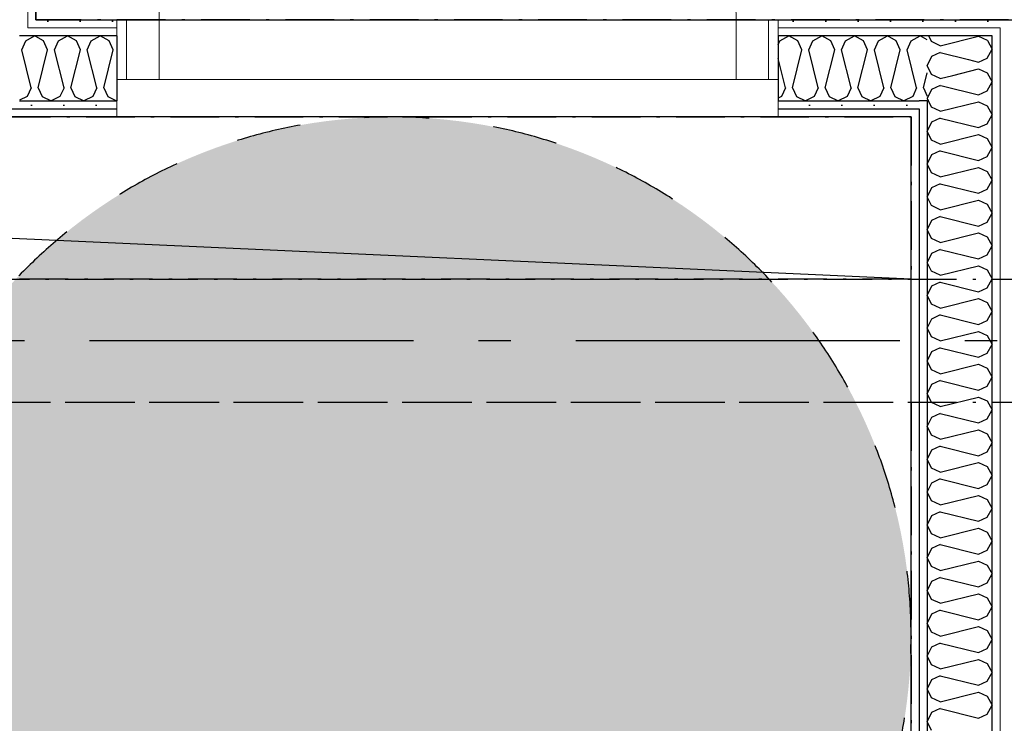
# Model space of a CAD drawing. Header units: millimetres. Extents: x -117798 to 93698, y -182207 to 252400.
# Tile 237 of 256: x -70818 to -69299, y -9007 to -7922. Entities that reach past the tile are written whole.
import ezdxf
from ezdxf.enums import TextEntityAlignment as Align

# ---------------------------------------------------------------- set-up
doc = ezdxf.new("R2010")
doc.units = ezdxf.units.MM
doc.header["$LTSCALE"] = 0.5
doc.header["$MEASUREMENT"] = 0
for name, pattern in [('Akselinje', [1500, 1000, -200, 100, -200]), ('Over snittplan', [260, 150, -50, 10, -50]), ('PLINE', [0]), ('Stipling', [400, 200, -200])]:
    doc.linetypes.add(name, pattern=pattern)
for name, color, linetype in [('223- Bjelker', 7, 'Continuous'), ('242- Ikke-bærende innervegger (Skravur)(Nye konstruksjoner)', 7, 'Continuous'), ('242- Ikke-bærende innervegger(Nye konstruksjoner)', 7, 'Continuous'), ('244- Vinduer_ dører_ foldevegger(Nye konstruksjoner)', 7, 'Continuous'), ('256- Faste himlinger og overflatebehandling(Nye konstruksjoner)', 7, 'Continuous'), ('279- Annet fast inventar(Nye konstruksjoner)', 7, 'Continuous'), ('82-- Modullinjer', 7, 'Continuous'), ('852- Teknisk_symbolsk informasjon_ bygning(Nye konstruksjoner)', 7, 'Continuous'), ('862- M___Nettoareal(Nye konstruksjoner)', 7, 'Continuous'), ('862- M___Nettoareal(Polylinje)(Nye konstruksjoner)', 7, 'Continuous'), ('862- M___Nettoareal(Tekst)(Nye konstruksjoner)', 7, 'Continuous')]:
    doc.layers.add(name, color=color, linetype=linetype)
doc.layers.add('234- Vinduer_ dører_ porter(Nye konstruksjoner)', color=7, linetype='Continuous', lineweight=0)
doc.layers.add('236- Innvendig kledning og overflate(Nye konstruksjoner)', color=7, linetype='Continuous', lineweight=0)
doc.styles.add('GENERATED_STYLE_1', font='arial.ttf')
doc.styles.add('GENERATED_STYLE_4', font='arial.ttf')
pattern_1 = [(90, (0, 0), (-86.60254, 0), [0, -50]), (90, (-43.3, 25), (-86.60254, 0), [0, -50])]
pattern_2 = [(180, (0, 0), (0, 86.60254), [0, -50]), (180, (-25, -43.3), (0, 86.60254), [0, -50])]

# ---------------------------------------------------------------- blocks, each defined once
blk = doc.blocks.new('Gang_A-202_9', base_point=(-68493.5, -2798))
at = {"layer": '862- M___Nettoareal(Polylinje)(Nye konstruksjoner)', "linetype": 'PLINE', "flags": 128}
blk.add_lwpolyline([(-70793.2, -1741.9), (-70793.2, -7921.9), (-69293.2, -7921.9), (-67898.2, -7921.9), (-67898.2, -5001.9), (-67101.9, -5001.9), (-66471.5, -3686.9), (-66473.2, -3686.9), (-66473.2, -3486.9), (-66473.2, -1316.9), (-66473.2, -1116.9), (-66273.2, -1116.9), (-63915.7, -1116.9), (-63915.7, 500.6), (-65435.7, 500.6), (-67250.7, 500.6), (-67250.7, 533.1), (-67250.7, 2068.1), (-67250.7, 2320.6), (-67323.2, 2320.6), (-67323.2, 2383.1), (-67323.2, 2483.1), (-67623.2, 2483.1), (-67623.2, 2383.1), (-67623.2, 2320.6), (-69143.2, 2320.6), (-69143.2, -1741.9)], close=True, dxfattribs=at)
at = {"layer": '862- M___Nettoareal(Tekst)(Nye konstruksjoner)', "style": 'GENERATED_STYLE_1'}
for tag, height, p in [('DUMMY_862', 150, (-68689.9, -2687.3)), ('ROOM_NAME', 150, (-68689.9, -3224.8)), ('DUMMY_861', 100, (-68847, -2824.6)), ('ceilingHeightCode', 100, (-68297, -3213.4)), ('ROOM_NUMBER', 100, (-68847, -3213.4)), ('DUMMY_863', 100, (-68454.2, -3190.5))]:
    blk.add_attdef(tag, text='', height=height, rotation=90, dxfattribs=at).set_placement(p, align=Align.TOP_LEFT)
blk = doc.blocks.new('Rektor_A-205_21', base_point=(-72026, -9444.1))
at = {"layer": '862- M___Nettoareal(Polylinje)(Nye konstruksjoner)', "linetype": 'PLINE', "flags": 128}
blk.add_lwpolyline([(-75005.7, -8071.9), (-75005.7, -8316.9), (-74818.2, -8316.9), (-74818.2, -8516.9), (-75005.7, -8516.9), (-75005.7, -11916.9), (-74818.2, -11916.9), (-74818.2, -11954.4), (-69443.2, -11954.4), (-69443.2, -8071.9)], close=True, dxfattribs=at)
at = {"layer": '862- M___Nettoareal(Tekst)(Nye konstruksjoner)', "style": 'GENERATED_STYLE_1'}
for tag, height, p in [('DUMMY_862', 150, (-72143.9, -9141.2)), ('ROOM_NAME', 150, (-72143.9, -9781.4)), ('DUMMY_861', 100, (-72301, -9381.1)), ('ROOM_NUMBER', 100, (-72301, -9769.9)), ('DUMMY_863', 100, (-71908.2, -9747.1))]:
    blk.add_attdef(tag, text='', height=height, rotation=90, dxfattribs=at).set_placement(p, align=Align.TOP_LEFT)
blk = doc.blocks.new('*X473')
at = {"layer": '242- Ikke-bærende innervegger (Skravur)(Nye konstruksjoner)', "linetype": 'PLINE'}
for p, q in [((-70815.1, -7968.2), (-70808.9, -7954.6)), ((-70808.9, -7954.6), (-70795.1, -7946.9)), ((-70793.2, -7948), (-70795.1, -7946.9)), ((-70800.4, -8026.8), (-70815.1, -7968.2)), ((-70800.4, -8026.8), (-70806.6, -8040.4)), ((-70806.6, -8040.4), (-70818.2, -8045.9))]:
    blk.add_line(p, q, dxfattribs=at)
blk = doc.blocks.new('*X478')
at = {"layer": '242- Ikke-bærende innervegger (Skravur)(Nye konstruksjoner)', "linetype": 'PLINE'}
for p, q in [((-69411.6, -7955.8), (-69415.8, -7946.9)), ((-69398.1, -7962), (-69411.6, -7955.8)), ((-69398.1, -7962), (-69339.4, -7947.3)), ((-69339.4, -7947.3), (-69325.9, -7953.5)), ((-69325.9, -7953.5), (-69325.5, -7954.2)), ((-69398.1, -7972.6), (-69411.6, -7978.8)), ((-69398.1, -7972.6), (-69354.7, -7983.5)), ((-69411.6, -7978.8), (-69418.2, -7992.6)), ((-69411.6, -8006.4), (-69418.2, -7992.6)), ((-69398.1, -8012.6), (-69411.6, -8006.4)), ((-69398.1, -8012.6), (-69379, -8007.8)), ((-69411.6, -8029.4), (-69418.2, -8043.2)), ((-69398.1, -8023.2), (-69411.6, -8029.4)), ((-69398.1, -8023.2), (-69395.2, -8023.9)), ((-69417, -8045.7), (-69418.2, -8043.2))]:
    blk.add_line(p, q, dxfattribs=at)
blk = doc.blocks.new('*X479')
at = {"layer": '242- Ikke-bærende innervegger (Skravur)(Nye konstruksjoner)', "linetype": 'PLINE'}
for p, q in [((-69411.6, -8057), (-69416.4, -8046.9)), ((-69398.1, -8063.2), (-69339.4, -8048.5)), ((-69339.4, -8048.5), (-69325.9, -8054.7)), ((-69398.1, -8063.2), (-69411.6, -8057)), ((-69325.9, -8054.7), (-69318.2, -8068.5)), ((-69398.1, -8073.8), (-69411.6, -8079.9)), ((-69398.1, -8073.8), (-69339.4, -8088.4)), ((-69325.9, -8082.3), (-69318.2, -8068.5)), ((-69411.6, -8079.9), (-69418.2, -8093.8)), ((-69411.6, -8107.6), (-69418.2, -8093.8)), ((-69339.4, -8088.4), (-69325.9, -8082.3)), ((-69398.1, -8113.7), (-69411.6, -8107.6)), ((-69398.1, -8113.7), (-69339.4, -8099.1)), ((-69339.4, -8099.1), (-69325.9, -8105.2)), ((-69325.9, -8105.2), (-69318.2, -8119.1)), ((-69398.1, -8124.4), (-69411.6, -8130.5)), ((-69398.1, -8124.4), (-69339.4, -8139)), ((-69325.9, -8132.9), (-69318.2, -8119.1)), ((-69411.6, -8130.5), (-69418.2, -8144.3)), ((-69339.4, -8139), (-69325.9, -8132.9)), ((-69411.6, -8158.2), (-69418.2, -8144.3)), ((-69398.1, -8164.3), (-69339.4, -8149.7)), ((-69339.4, -8149.7), (-69325.9, -8155.8)), ((-69398.1, -8164.3), (-69411.6, -8158.2)), ((-69325.9, -8155.8), (-69318.2, -8169.6)), ((-69325.9, -8183.5), (-69318.2, -8169.6)), ((-69411.6, -8181.1), (-69418.2, -8194.9)), ((-69398.1, -8175), (-69411.6, -8181.1)), ((-69398.1, -8175), (-69339.4, -8189.6)), ((-69339.4, -8189.6), (-69325.9, -8183.5)), ((-69411.6, -8208.7), (-69418.2, -8194.9)), ((-69398.1, -8214.9), (-69339.4, -8200.2)), ((-69339.4, -8200.2), (-69325.9, -8206.4)), ((-69398.1, -8214.9), (-69411.6, -8208.7)), ((-69325.9, -8206.4), (-69318.2, -8220.2)), ((-69398.1, -8225.5), (-69411.6, -8231.7)), ((-69398.1, -8225.5), (-69339.4, -8240.2)), ((-69325.9, -8234), (-69318.2, -8220.2)), ((-69411.6, -8231.7), (-69418.2, -8245.5)), ((-69411.6, -8259.3), (-69418.2, -8245.5)), ((-69339.4, -8240.2), (-69325.9, -8234)), ((-69398.1, -8265.5), (-69411.6, -8259.3)), ((-69398.1, -8265.5), (-69339.4, -8250.8)), ((-69339.4, -8250.8), (-69325.9, -8257)), ((-69325.9, -8257), (-69318.2, -8270.8)), ((-69398.1, -8276.1), (-69411.6, -8282.3)), ((-69398.1, -8276.1), (-69339.4, -8290.8)), ((-69325.9, -8284.6), (-69318.2, -8270.8)), ((-69411.6, -8282.3), (-69418.2, -8296.1)), ((-69339.4, -8290.8), (-69325.9, -8284.6)), ((-69411.6, -8309.9), (-69418.2, -8296.1)), ((-69398.1, -8316.1), (-69339.4, -8301.4)), ((-69339.4, -8301.4), (-69325.9, -8307.6)), ((-69398.1, -8316.1), (-69411.6, -8309.9)), ((-69325.9, -8307.6), (-69318.2, -8321.4)), ((-69325.9, -8335.2), (-69318.2, -8321.4)), ((-69411.6, -8332.9), (-69418.2, -8346.7)), ((-69398.1, -8326.7), (-69411.6, -8332.9)), ((-69398.1, -8326.7), (-69339.4, -8341.4)), ((-69339.4, -8341.4), (-69325.9, -8335.2)), ((-69411.6, -8360.5), (-69418.2, -8346.7)), ((-69398.1, -8366.7), (-69339.4, -8352)), ((-69339.4, -8352), (-69325.9, -8358.2)), ((-69398.1, -8366.7), (-69411.6, -8360.5)), ((-69325.9, -8358.2), (-69318.2, -8372)), ((-69411.6, -8383.5), (-69418.2, -8397.3)), ((-69398.1, -8377.3), (-69411.6, -8383.5)), ((-69398.1, -8377.3), (-69339.4, -8392)), ((-69325.9, -8385.8), (-69318.2, -8372)), ((-69411.6, -8411.1), (-69418.2, -8397.3)), ((-69339.4, -8392), (-69325.9, -8385.8)), ((-69398.1, -8417.3), (-69411.6, -8411.1)), ((-69398.1, -8417.3), (-69339.4, -8402.6)), ((-69339.4, -8402.6), (-69325.9, -8408.8)), ((-69325.9, -8408.8), (-69318.2, -8422.6)), ((-69398.1, -8427.9), (-69411.6, -8434)), ((-69398.1, -8427.9), (-69339.4, -8442.5)), ((-69325.9, -8436.4), (-69318.2, -8422.6)), ((-69411.6, -8434), (-69418.2, -8447.9)), ((-69339.4, -8442.5), (-69325.9, -8436.4)), ((-69411.6, -8461.7), (-69418.2, -8447.9)), ((-69398.1, -8467.8), (-69339.4, -8453.2)), ((-69339.4, -8453.2), (-69325.9, -8459.3)), ((-69325.9, -8459.3), (-69318.2, -8473.2)), ((-69398.1, -8467.8), (-69411.6, -8461.7)), ((-69325.9, -8487), (-69318.2, -8473.2)), ((-69411.6, -8484.6), (-69418.2, -8498.4)), ((-69398.1, -8478.5), (-69411.6, -8484.6)), ((-69398.1, -8478.5), (-69339.4, -8493.1)), ((-69339.4, -8493.1), (-69325.9, -8487)), ((-69411.6, -8512.3), (-69418.2, -8498.4)), ((-69398.1, -8518.4), (-69339.4, -8503.8)), ((-69339.4, -8503.8), (-69325.9, -8509.9)), ((-69398.1, -8518.4), (-69411.6, -8512.3)), ((-69325.9, -8509.9), (-69318.2, -8523.7)), ((-69411.6, -8535.2), (-69418.2, -8549)), ((-69398.1, -8529.1), (-69411.6, -8535.2)), ((-69398.1, -8529.1), (-69339.4, -8543.7)), ((-69325.9, -8537.6), (-69318.2, -8523.7)), ((-69411.6, -8562.8), (-69418.2, -8549)), ((-69339.4, -8543.7), (-69325.9, -8537.6)), ((-69398.1, -8569), (-69411.6, -8562.8)), ((-69398.1, -8569), (-69339.4, -8554.3)), ((-69339.4, -8554.3), (-69325.9, -8560.5)), ((-69325.9, -8560.5), (-69318.2, -8574.3)), ((-69398.1, -8579.6), (-69411.6, -8585.8)), ((-69398.1, -8579.6), (-69339.4, -8594.3)), ((-69325.9, -8588.1), (-69318.2, -8574.3)), ((-69411.6, -8585.8), (-69418.2, -8599.6)), ((-69339.4, -8594.3), (-69325.9, -8588.1)), ((-69411.6, -8613.4), (-69418.2, -8599.6)), ((-69398.1, -8619.6), (-69339.4, -8604.9)), ((-69339.4, -8604.9), (-69325.9, -8611.1)), ((-69325.9, -8611.1), (-69318.2, -8624.9)), ((-69398.1, -8619.6), (-69411.6, -8613.4)), ((-69325.9, -8638.7), (-69318.2, -8624.9)), ((-69411.6, -8636.4), (-69418.2, -8650.2)), ((-69398.1, -8630.2), (-69411.6, -8636.4)), ((-69398.1, -8630.2), (-69339.4, -8644.9)), ((-69339.4, -8644.9), (-69325.9, -8638.7)), ((-69411.6, -8664), (-69418.2, -8650.2)), ((-69398.1, -8670.2), (-69339.4, -8655.5)), ((-69339.4, -8655.5), (-69325.9, -8661.7)), ((-69398.1, -8670.2), (-69411.6, -8664)), ((-69325.9, -8661.7), (-69318.2, -8675.5)), ((-69411.6, -8687), (-69418.2, -8700.8)), ((-69398.1, -8680.8), (-69411.6, -8687)), ((-69398.1, -8680.8), (-69339.4, -8695.5)), ((-69325.9, -8689.3), (-69318.2, -8675.5)), ((-69411.6, -8714.6), (-69418.2, -8700.8)), ((-69339.4, -8695.5), (-69325.9, -8689.3)), ((-69398.1, -8720.8), (-69411.6, -8714.6)), ((-69398.1, -8720.8), (-69339.4, -8706.1)), ((-69339.4, -8706.1), (-69325.9, -8712.3)), ((-69325.9, -8712.3), (-69318.2, -8726.1)), ((-69398.1, -8731.4), (-69411.6, -8737.6)), ((-69398.1, -8731.4), (-69339.4, -8746.1)), ((-69325.9, -8739.9), (-69318.2, -8726.1)), ((-69411.6, -8737.6), (-69418.2, -8751.4)), ((-69339.4, -8746.1), (-69325.9, -8739.9)), ((-69411.6, -8765.2), (-69418.2, -8751.4)), ((-69398.1, -8771.4), (-69339.4, -8756.7)), ((-69339.4, -8756.7), (-69325.9, -8762.9)), ((-69325.9, -8762.9), (-69318.2, -8776.7)), ((-69398.1, -8771.4), (-69411.6, -8765.2)), ((-69325.9, -8790.5), (-69318.2, -8776.7)), ((-69411.6, -8788.1), (-69418.2, -8802)), ((-69398.1, -8782), (-69411.6, -8788.1)), ((-69398.1, -8782), (-69339.4, -8796.6)), ((-69339.4, -8796.6), (-69325.9, -8790.5)), ((-69411.6, -8815.8), (-69418.2, -8802)), ((-69398.1, -8821.9), (-69339.4, -8807.3)), ((-69339.4, -8807.3), (-69325.9, -8813.4)), ((-69398.1, -8821.9), (-69411.6, -8815.8)), ((-69325.9, -8813.4), (-69318.2, -8827.3)), ((-69411.6, -8838.7), (-69418.2, -8852.5)), ((-69398.1, -8832.6), (-69411.6, -8838.7)), ((-69398.1, -8832.6), (-69339.4, -8847.2)), ((-69325.9, -8841.1), (-69318.2, -8827.3)), ((-69411.6, -8866.4), (-69418.2, -8852.5)), ((-69339.4, -8847.2), (-69325.9, -8841.1)), ((-69398.1, -8872.5), (-69411.6, -8866.4)), ((-69398.1, -8872.5), (-69339.4, -8857.9)), ((-69339.4, -8857.9), (-69325.9, -8864)), ((-69325.9, -8864), (-69318.2, -8877.8)), ((-69398.1, -8883.2), (-69411.6, -8889.3)), ((-69398.1, -8883.2), (-69339.4, -8897.8)), ((-69325.9, -8891.7), (-69318.2, -8877.8)), ((-69411.6, -8889.3), (-69418.2, -8903.1)), ((-69339.4, -8897.8), (-69325.9, -8891.7)), ((-69411.6, -8916.9), (-69418.2, -8903.1)), ((-69398.1, -8923.1), (-69339.4, -8908.4)), ((-69339.4, -8908.4), (-69325.9, -8914.6)), ((-69325.9, -8914.6), (-69318.2, -8928.4)), ((-69398.1, -8923.1), (-69411.6, -8916.9)), ((-69325.9, -8942.2), (-69318.2, -8928.4)), ((-69411.6, -8939.9), (-69418.2, -8953.7)), ((-69398.1, -8933.7), (-69411.6, -8939.9)), ((-69398.1, -8933.7), (-69339.4, -8948.4)), ((-69339.4, -8948.4), (-69325.9, -8942.2)), ((-69411.6, -8967.5), (-69418.2, -8953.7)), ((-69398.1, -8973.7), (-69339.4, -8959)), ((-69339.4, -8959), (-69325.9, -8965.2)), ((-69398.1, -8973.7), (-69411.6, -8967.5)), ((-69325.9, -8965.2), (-69318.2, -8979)), ((-69411.6, -8990.5), (-69418.2, -9004.3)), ((-69398.1, -8984.3), (-69411.6, -8990.5)), ((-69398.1, -8984.3), (-69339.4, -8999)), ((-69325.9, -8992.8), (-69318.2, -8979)), ((-69411.6, -9018.1), (-69418.2, -9004.3)), ((-69339.4, -8999), (-69325.9, -8992.8))]:
    blk.add_line(p, q, dxfattribs=at)
blk = doc.blocks.new('*X480')
at = {"layer": '242- Ikke-bærende innervegger (Skravur)(Nye konstruksjoner)', "linetype": 'PLINE'}
for p, q in [((-69325.5, -7954.2), (-69318.2, -7967.3)), ((-69325.9, -7981.1), (-69318.2, -7967.3)), ((-69354.7, -7983.5), (-69339.4, -7987.3)), ((-69339.4, -7987.3), (-69325.9, -7981.1)), ((-69379, -8007.8), (-69339.4, -7997.9)), ((-69339.4, -7997.9), (-69325.9, -8004.1)), ((-69325.9, -8004.1), (-69318.2, -8017.9)), ((-69325.9, -8031.7), (-69318.2, -8017.9)), ((-69395.2, -8023.9), (-69339.4, -8037.9)), ((-69339.4, -8037.9), (-69325.9, -8031.7)), ((-69416.4, -8046.9), (-69417, -8045.7))]:
    blk.add_line(p, q, dxfattribs=at)
blk = doc.blocks.new('*X553')
at = {"layer": '242- Ikke-bærende innervegger (Skravur)(Nye konstruksjoner)', "linetype": 'PLINE'}
for p, q in [((-70781.3, -7954.6), (-70793.2, -7948)), ((-70775.1, -7968.2), (-70781.3, -7954.6)), ((-70764.5, -7968.2), (-70758.3, -7954.6)), ((-70758.3, -7954.6), (-70744.5, -7946.9)), ((-70730.7, -7954.6), (-70744.5, -7946.9)), ((-70724.5, -7968.2), (-70730.7, -7954.6)), ((-70713.9, -7968.2), (-70707.7, -7954.6)), ((-70707.7, -7954.6), (-70693.9, -7946.9)), ((-70680.1, -7954.6), (-70693.9, -7946.9)), ((-70673.9, -7968.2), (-70680.1, -7954.6)), ((-70789.8, -8026.8), (-70775.1, -7968.2)), ((-70749.8, -8026.8), (-70764.5, -7968.2)), ((-70739.2, -8026.8), (-70724.5, -7968.2)), ((-70699.2, -8026.8), (-70713.9, -7968.2)), ((-70688.6, -8026.8), (-70673.9, -7968.2)), ((-70789.8, -8026.8), (-70783.6, -8040.4)), ((-70749.8, -8026.8), (-70756, -8040.4)), ((-70739.2, -8026.8), (-70733, -8040.4)), ((-70699.2, -8026.8), (-70705.4, -8040.4)), ((-70688.6, -8026.8), (-70682.4, -8040.4)), ((-70783.6, -8040.4), (-70769.8, -8046.9)), ((-70756, -8040.4), (-70769.8, -8046.9)), ((-70733, -8040.4), (-70719.2, -8046.9)), ((-70705.4, -8040.4), (-70719.2, -8046.9)), ((-70682.4, -8040.4), (-70668.6, -8046.9)), ((-70668.2, -8046.7), (-70668.6, -8046.9))]:
    blk.add_line(p, q, dxfattribs=at)
blk = doc.blocks.new('*X554')
at = {"layer": '242- Ikke-bærende innervegger (Skravur)(Nye konstruksjoner)', "linetype": 'PLINE'}
for p, q in [((-69648.2, -7960.7), (-69645.4, -7954.6)), ((-69645.4, -7954.6), (-69631.6, -7946.9)), ((-69617.8, -7954.6), (-69631.6, -7946.9)), ((-69611.6, -7968.2), (-69617.8, -7954.6)), ((-69601, -7968.2), (-69594.8, -7954.6)), ((-69594.8, -7954.6), (-69581, -7946.9)), ((-69567.2, -7954.6), (-69581, -7946.9)), ((-69561, -7968.2), (-69567.2, -7954.6)), ((-69550.4, -7968.2), (-69544.2, -7954.6)), ((-69544.2, -7954.6), (-69530.4, -7946.9)), ((-69516.6, -7954.6), (-69530.4, -7946.9)), ((-69510.5, -7968.2), (-69516.6, -7954.6)), ((-69499.8, -7968.2), (-69493.7, -7954.6)), ((-69493.7, -7954.6), (-69479.8, -7946.9)), ((-69466, -7954.6), (-69479.8, -7946.9)), ((-69459.9, -7968.2), (-69466, -7954.6)), ((-69449.2, -7968.2), (-69443.1, -7954.6)), ((-69443.1, -7954.6), (-69429.3, -7946.9)), ((-69418.2, -7953.1), (-69429.3, -7946.9)), ((-69626.3, -8026.8), (-69611.6, -7968.2)), ((-69586.3, -8026.8), (-69601, -7968.2)), ((-69575.7, -8026.8), (-69561, -7968.2)), ((-69535.7, -8026.8), (-69550.4, -7968.2)), ((-69525.1, -8026.8), (-69510.5, -7968.2)), ((-69485.2, -8026.8), (-69499.8, -7968.2)), ((-69474.5, -8026.8), (-69459.9, -7968.2)), ((-69434.6, -8026.8), (-69449.2, -7968.2)), ((-69636.9, -8026.8), (-69648.2, -7981.9)), ((-69423.9, -8026.8), (-69418.2, -8003.7)), ((-69636.9, -8026.8), (-69643.1, -8040.4)), ((-69626.3, -8026.8), (-69620.1, -8040.4)), ((-69586.3, -8026.8), (-69592.5, -8040.4)), ((-69575.7, -8026.8), (-69569.5, -8040.4)), ((-69535.7, -8026.8), (-69541.9, -8040.4)), ((-69525.1, -8026.8), (-69519, -8040.4)), ((-69485.2, -8026.8), (-69491.3, -8040.4)), ((-69474.5, -8026.8), (-69468.4, -8040.4)), ((-69434.6, -8026.8), (-69440.7, -8040.4)), ((-69423.9, -8026.8), (-69418.2, -8039.6)), ((-69643.1, -8040.4), (-69648.2, -8042.8)), ((-69620.1, -8040.4), (-69606.3, -8046.9)), ((-69592.5, -8040.4), (-69606.3, -8046.9)), ((-69569.5, -8040.4), (-69555.7, -8046.9)), ((-69541.9, -8040.4), (-69555.7, -8046.9)), ((-69519, -8040.4), (-69505.1, -8046.9)), ((-69491.3, -8040.4), (-69505.1, -8046.9)), ((-69468.4, -8040.4), (-69454.6, -8046.9)), ((-69440.7, -8040.4), (-69454.6, -8046.9))]:
    blk.add_line(p, q, dxfattribs=at)
blk = doc.blocks.new('Dørstempel[50]', base_point=(-70158.2, -7921.9))
at = {"layer": '852- Teknisk_symbolsk informasjon_ bygning(Nye konstruksjoner)', "char_height": 75, "attachment_point": 1, "rotation": 180, "style": 'GENERATED_STYLE_1'}
for s, insert in [('\\A1;{\\pql;\\pt0,50;\\fArial|b0|i0|c0|p0;\\W1.000000;x2\xa0090\\fArial|b0|i0|c0|p0;\\W1.000000;\\A1{\\H.66x;\\S^  ;}\\fArial|b0|i0|c0|p0;\\W1.000000;\\fArial|b0|i0|c0|p0;\\W1.000000;\\A1{\\H.66x;\\S^  ;}}', (-70229.6, -7615.5)), ('\\A1;{\\pql;\\pt0,50;\\fArial|b0|i0|c0|p0;\\W1.000000;990\\fArial|b0|i0|c0|p0;\\W1.000000;\\A1{\\H.66x;\\S^  ;}\\fArial|b0|i0|c0|p0;\\W1.000000;\\fArial|b0|i0|c0|p0;\\W1.000000;\\A1{\\H.66x;\\S^  ;}}', (-70058, -7615.5))]:
    blk.add_mtext(s, dxfattribs=dict(at, insert=insert))
at = {"layer": '852- Teknisk_symbolsk informasjon_ bygning(Nye konstruksjoner)', "style": 'GENERATED_STYLE_1'}
for tag, p in [('DUMMY_233', (-70000.8, -7279.1)), ('DUMMY_231', (-70000.8, -7396.9)), ('DUMMY_229', (-70000.8, -7514.8)), ('strUnitPrefix', (-70000.8, -7649.8))]:
    blk.add_attdef(tag, text='', height=75, rotation=180, dxfattribs=at).set_placement(p, align=Align.TOP_RIGHT)
for tag, p in [('DUMMY_234', (-70058, -7296.2)), ('DUMMY_232', (-70058, -7414.1)), ('DUMMY_230', (-70058, -7514.8)), ('DUMMY_228', (-70538.4, -7632.6))]:
    blk.add_attdef(tag, text='', height=75, rotation=180, dxfattribs=at).set_placement(p, align=Align.TOP_LEFT)
blk.add_attdef('AC_WIDO_ID', text='', height=100, rotation=180, dxfattribs=at).set_placement((-70158.2, -7600), align=Align.BOTTOM_CENTER)
blk = doc.blocks.new('Dør[22]')
at = {"layer": '234- Vinduer_ dører_ porter(Nye konstruksjoner)', "linetype": 'PLINE'}
for p, q in [((-70603.2, -7921.9), (-70603.2, -7031.9)), ((-69648.2, -7921.9), (-70668.2, -7921.9)), ((-70653.2, -7921.9), (-70668.2, -7921.9)), ((-70668.2, -7921.9), (-70668.2, -8013.9)), ((-70653.2, -7921.9), (-70603.2, -7921.9)), ((-70653.2, -8013.9), (-70653.2, -7921.9)), ((-69713.2, -7921.9), (-70603.2, -7921.9)), ((-70603.2, -7921.9), (-70603.2, -8013.9)), ((-69713.2, -8013.9), (-69713.2, -7921.9)), ((-69713.2, -7921.9), (-69663.2, -7921.9)), ((-69663.2, -7921.9), (-69648.2, -7921.9)), ((-69663.2, -7921.9), (-69663.2, -8013.9)), ((-69648.2, -7921.9), (-69648.2, -8013.9)), ((-70653.2, -8013.9), (-70668.2, -8013.9)), ((-70603.2, -8013.9), (-70653.2, -8013.9)), ((-70603.2, -8013.9), (-69713.2, -8013.9)), ((-69663.2, -8013.9), (-69713.2, -8013.9)), ((-69663.2, -8013.9), (-69648.2, -8013.9)), ((-69648.2, -8071.9), (-70668.2, -8071.9))]:
    blk.add_line(p, q, dxfattribs=at)
blk.add_arc((-70603.2, -7921.9), 890, 0, 90, dxfattribs=at)
at = {"layer": '236- Innvendig kledning og overflate(Nye konstruksjoner)', "linetype": 'PLINE'}
for p, q in [((-70668.2, -7921.9), (-70668.2, -7934.4)), ((-70668.2, -7921.9), (-70668.2, -7934.4)), ((-69648.2, -7921.9), (-69648.2, -7934.4)), ((-69648.2, -7921.9), (-69648.2, -7934.4)), ((-70668.2, -7934.4), (-70668.2, -7946.9)), ((-70668.2, -7934.4), (-70668.2, -7946.9)), ((-69648.2, -7934.4), (-69648.2, -7946.9)), ((-69648.2, -7934.4), (-69648.2, -7946.9)), ((-70668.2, -8046.9), (-70668.2, -8059.4)), ((-69648.2, -8046.9), (-69648.2, -8059.4)), ((-70668.2, -8059.4), (-70668.2, -8071.9)), ((-69648.2, -8059.4), (-69648.2, -8071.9))]:
    blk.add_line(p, q, dxfattribs=at)
at = {"layer": '244- Vinduer_ dører_ foldevegger(Nye konstruksjoner)', "linetype": 'PLINE'}
for p, q in [((-70668.2, -7946.9), (-70668.2, -8013.9)), ((-70668.2, -7946.9), (-70668.2, -8013.9)), ((-69648.2, -7946.9), (-69648.2, -8013.9)), ((-69648.2, -7946.9), (-69648.2, -8013.9)), ((-70668.2, -8013.9), (-70668.2, -8046.9)), ((-69648.2, -8013.9), (-69648.2, -8046.9))]:
    blk.add_line(p, q, dxfattribs=at)
at = {"layer": '852- Teknisk_symbolsk informasjon_ bygning(Nye konstruksjoner)'}
ref = blk.add_blockref('Dørstempel[50]', (-70158.2, -7921.9), dxfattribs=at)
ref.add_attrib('AC_WIDO_ID', 'A-205', dxfattribs={"color": 7, "height": 100, "rotation": 180, "style": 'GENERATED_STYLE_1'}).set_placement((-70158.2, -7600), align=Align.BOTTOM_CENTER)
ref.add_attrib('strUnitPrefix', 'BxH:', dxfattribs={"color": 7, "height": 75, "rotation": 180, "style": 'GENERATED_STYLE_1'}).set_placement((-70000.8, -7649.8), align=Align.TOP_RIGHT)
ref.add_attrib('DUMMY_232', '-', dxfattribs={"color": 7, "height": 75, "rotation": 180, "style": 'GENERATED_STYLE_1'}).set_placement((-70058, -7414.1), align=Align.TOP_LEFT)
ref.add_attrib('DUMMY_234', '38 dB', dxfattribs={"color": 7, "height": 75, "rotation": 180, "style": 'GENERATED_STYLE_1'}).set_placement((-70058, -7296.2), align=Align.TOP_LEFT)
blk = doc.blocks.new('Skilt handikap[195]', base_point=(-71043.2, -9671.9))
at = {"layer": '279- Annet fast inventar(Nye konstruksjoner)', "linetype": 'Continuous'}
blk.add_hatch(color=256, dxfattribs=at).paths.add_polyline_path([(-69443.2, -8871.9, 1), (-71043.2, -8871.9, 1)])
at = {"layer": '279- Annet fast inventar(Nye konstruksjoner)', "linetype": 'Stipling', "flags": 128}
blk.add_lwpolyline([(-69443.2, -8871.9, 1), (-71043.2, -8871.9, 1)], format="xyb", close=True, dxfattribs=at)
blk = doc.blocks.new('Standard grid marker[206]', base_point=(20739.5, -8416.9))
at = {"layer": '82-- Modullinjer', "linetype": 'Akselinje'}
blk.add_line((20539.5, -8416.9), (-81321.3, -8416.9), dxfattribs=at)
at = {"layer": '82-- Modullinjer', "style": 'GENERATED_STYLE_4'}
for tag, p in [('AC_MarkerText_1_1', (-81898.8, -8456.9)), ('AC_MarkerText_1_0', (20862, -8456.9))]:
    blk.add_attdef(tag, text='', height=175, rotation=90, dxfattribs=at).set_placement(p, align=Align.TOP_CENTER)

msp = doc.modelspace()

# ---------------------------------------------------------------- hatches: boundary and pattern name
at = {"layer": '242- Ikke-bærende innervegger (Skravur)(Nye konstruksjoner)', "linetype": 'Continuous'}
h = msp.add_hatch(dxfattribs=at)
h.set_pattern_fill('Gips', color=256, style=0, pattern_type=2)
h.set_pattern_definition(pattern_1)
h.paths.add_polyline_path([(-70818.2, -6486.9), (-70818.2, -7921.9), (-70805.7, -7921.9), (-70805.7, -6486.9)])
h = msp.add_hatch(dxfattribs=at)
h.set_pattern_fill('Gips', color=256, style=0, pattern_type=2)
h.set_pattern_definition(pattern_1)
h.paths.add_polyline_path([(-70805.7, -6486.9), (-70805.7, -7921.9), (-70793.2, -7921.9), (-70793.2, -6486.9)])
h = msp.add_hatch(dxfattribs=at)
h.set_pattern_fill('Gips', color=256, style=0, pattern_type=2)
h.set_pattern_definition(pattern_1)
h.paths.add_polyline_path([(-70818.2, -7934.4), (-70805.7, -7934.4), (-70805.7, -7921.9), (-70818.2, -7921.9)])
h = msp.add_hatch(dxfattribs=at)
h.set_pattern_fill('Gips', color=256, style=0, pattern_type=2)
h.set_pattern_definition(pattern_2)
h.paths.add_polyline_path([(-70805.7, -7934.4), (-70793.2, -7934.4), (-70793.2, -7921.9), (-70805.7, -7921.9)])
h = msp.add_hatch(dxfattribs=at)
h.set_pattern_fill('Gips', color=256, style=0, pattern_type=2)
h.set_pattern_definition(pattern_2)
h.paths.add_polyline_path([(-70793.2, -7921.9), (-70793.2, -7934.4), (-70668.2, -7934.4), (-70668.2, -7921.9)])
h = msp.add_hatch(dxfattribs=at)
h.set_pattern_fill('Gips', color=256, style=0, pattern_type=2)
h.set_pattern_definition(pattern_2)
h.paths.add_polyline_path([(-69648.2, -7934.4), (-69305.7, -7934.4), (-69305.7, -7921.9), (-69648.2, -7921.9)])
h = msp.add_hatch(dxfattribs=at)
h.set_pattern_fill('Gips', color=256, style=0, pattern_type=2)
h.set_pattern_definition(pattern_1)
h.paths.add_polyline_path([(-69305.7, -7934.4), (-69293.2, -7921.9), (-69305.7, -7921.9)])
h = msp.add_hatch(dxfattribs=at)
h.set_pattern_fill('Gips', color=256, style=0, pattern_type=2)
h.set_pattern_definition(pattern_1)
h.paths.add_polyline_path([(-69305.7, -7934.4), (-69293.2, -7934.4), (-69293.2, -7921.9)])
h = msp.add_hatch(dxfattribs=at)
h.set_pattern_fill('Gips', color=256, style=0, pattern_type=2)
h.set_pattern_definition(pattern_2)
h.paths.add_polyline_path([(-70818.2, -7946.9), (-70805.7, -7946.9), (-70805.7, -7934.4), (-70818.2, -7934.4)])
h = msp.add_hatch(dxfattribs=at)
h.set_pattern_fill('Gips', color=256, style=0, pattern_type=2)
h.set_pattern_definition(pattern_2)
h.paths.add_polyline_path([(-70805.7, -7946.9), (-70793.2, -7946.9), (-70793.2, -7934.4), (-70805.7, -7934.4)])
h = msp.add_hatch(dxfattribs=at)
h.set_pattern_fill('Gips', color=256, style=0, pattern_type=2)
h.set_pattern_definition(pattern_2)
h.paths.add_polyline_path([(-70793.2, -7934.4), (-70793.2, -7946.9), (-70668.2, -7946.9), (-70668.2, -7934.4)])
h = msp.add_hatch(dxfattribs=at)
h.set_pattern_fill('Gips', color=256, style=0, pattern_type=2)
h.set_pattern_definition(pattern_2)
h.paths.add_polyline_path([(-69318.2, -7934.4), (-69648.2, -7934.4), (-69648.2, -7946.9), (-69318.2, -7946.9)])
h = msp.add_hatch(dxfattribs=at)
h.set_pattern_fill('Gips', color=256, style=0, pattern_type=2)
h.set_pattern_definition(pattern_1)
h.paths.add_polyline_path([(-69318.2, -7934.4), (-69318.2, -7946.9), (-69305.7, -7934.4)])
h = msp.add_hatch(dxfattribs=at)
h.set_pattern_fill('Gips', color=256, style=0, pattern_type=2)
h.set_pattern_definition(pattern_1)
h.paths.add_polyline_path([(-69318.2, -7946.9), (-69305.7, -7946.9), (-69305.7, -7934.4)])
h = msp.add_hatch(dxfattribs=at)
h.set_pattern_fill('Gips', color=256, style=0, pattern_type=2)
h.set_pattern_definition(pattern_1)
h.paths.add_polyline_path([(-69305.7, -7934.4), (-69305.7, -12016.9), (-69293.2, -12016.9), (-69293.2, -7934.4)])
h = msp.add_hatch(dxfattribs=at)
h.set_pattern_fill('Gips', color=256, style=0, pattern_type=2)
h.set_pattern_definition(pattern_1)
h.paths.add_polyline_path([(-69318.2, -7946.9), (-69318.2, -12016.9), (-69305.7, -12016.9), (-69305.7, -7946.9)])
h = msp.add_hatch(dxfattribs=at)
h.set_pattern_fill('Gips', color=256, style=0, pattern_type=2)
h.set_pattern_definition(pattern_2)
h.paths.add_polyline_path([(-75068.2, -8059.4), (-70793.2, -8059.4), (-70793.2, -8046.9), (-75068.2, -8046.9)])
h = msp.add_hatch(dxfattribs=at)
h.set_pattern_fill('Gips', color=256, style=0, pattern_type=2)
h.set_pattern_definition(pattern_2)
h.paths.add_polyline_path([(-70793.2, -8046.9), (-70793.2, -8059.4), (-70668.2, -8059.4), (-70668.2, -8046.9)])
h = msp.add_hatch(dxfattribs=at)
h.set_pattern_fill('Gips', color=256, style=0, pattern_type=2)
h.set_pattern_definition(pattern_2)
h.paths.add_polyline_path([(-69430.7, -8046.9), (-69648.2, -8046.9), (-69648.2, -8059.4), (-69430.7, -8059.4)])
h = msp.add_hatch(dxfattribs=at)
h.set_pattern_fill('Gips', color=256, style=0, pattern_type=2)
h.set_pattern_definition(pattern_1)
h.paths.add_polyline_path([(-69430.7, -8059.4), (-69418.2, -8046.9), (-69430.7, -8046.9)])
h = msp.add_hatch(dxfattribs=at)
h.set_pattern_fill('Gips', color=256, style=0, pattern_type=2)
h.set_pattern_definition(pattern_1)
h.paths.add_polyline_path([(-69430.7, -8059.4), (-69418.2, -8059.4), (-69418.2, -8046.9)])
h = msp.add_hatch(dxfattribs=at)
h.set_pattern_fill('Gips', color=256, style=0, pattern_type=2)
h.set_pattern_definition(pattern_2)
h.paths.add_polyline_path([(-75068.2, -8071.9), (-70793.2, -8071.9), (-70793.2, -8059.4), (-75068.2, -8059.4)])
h = msp.add_hatch(dxfattribs=at)
h.set_pattern_fill('Gips', color=256, style=0, pattern_type=2)
h.set_pattern_definition(pattern_2)
h.paths.add_polyline_path([(-70793.2, -8059.4), (-70793.2, -8071.9), (-70668.2, -8071.9), (-70668.2, -8059.4)])
h = msp.add_hatch(dxfattribs=at)
h.set_pattern_fill('Gips', color=256, style=0, pattern_type=2)
h.set_pattern_definition(pattern_2)
h.paths.add_polyline_path([(-69443.2, -8059.4), (-69648.2, -8059.4), (-69648.2, -8071.9), (-69443.2, -8071.9)])
h = msp.add_hatch(dxfattribs=at)
h.set_pattern_fill('Gips', color=256, style=0, pattern_type=2)
h.set_pattern_definition(pattern_1)
h.paths.add_polyline_path([(-69443.2, -8071.9), (-69430.7, -8059.4), (-69443.2, -8059.4)])
h = msp.add_hatch(dxfattribs=at)
h.set_pattern_fill('Gips', color=256, style=0, pattern_type=2)
h.set_pattern_definition(pattern_1)
h.paths.add_polyline_path([(-69443.2, -8071.9), (-69430.7, -8071.9), (-69430.7, -8059.4)])
h = msp.add_hatch(dxfattribs=at)
h.set_pattern_fill('Gips', color=256, style=0, pattern_type=2)
h.set_pattern_definition(pattern_1)
h.paths.add_polyline_path([(-69430.7, -8059.4), (-69430.7, -12016.9), (-69418.2, -12016.9), (-69418.2, -8059.4)])
h = msp.add_hatch(dxfattribs=at)
h.set_pattern_fill('Gips', color=256, style=0, pattern_type=2)
h.set_pattern_definition(pattern_1)
h.paths.add_polyline_path([(-69443.2, -8071.9), (-69443.2, -12016.9), (-69430.7, -12016.9), (-69430.7, -8071.9)])

# ---------------------------------------------------------------- linework, layer by layer
at = {"layer": '223- Bjelker', "linetype": 'Over snittplan', "flags": 128}
for points in [[(-75168.2, -8321.9), (-61372.4, -8321.9)], [(-75168.2, -8511.9), (-61372.4, -8511.9)]]:
    msp.add_lwpolyline(points, dxfattribs=at)
at = {"layer": '236- Innvendig kledning og overflate(Nye konstruksjoner)', "linetype": 'PLINE'}
for p, q in [((-70805.7, -7921.9), (-70805.7, -6486.9)), ((-70805.7, -7934.4), (-70805.7, -7921.9)), ((-70805.7, -7934.4), (-70805.7, -7921.9)), ((-70668.2, -7921.9), (-70668.2, -7934.4)), ((-69648.2, -7921.9), (-69648.2, -7934.4)), ((-70793.2, -7934.4), (-70805.7, -7934.4)), ((-70668.2, -7934.4), (-70793.2, -7934.4)), ((-70668.2, -7934.4), (-70668.2, -7946.9)), ((-69318.2, -7934.4), (-69648.2, -7934.4)), ((-69648.2, -7934.4), (-69648.2, -7946.9)), ((-69305.7, -7934.4), (-69318.2, -7934.4)), ((-69305.7, -7946.9), (-69305.7, -7934.4)), ((-69305.7, -12016.9), (-69305.7, -7946.9)), ((-70668.2, -8046.9), (-70668.2, -8059.4)), ((-69648.2, -8046.9), (-69648.2, -8059.4)), ((-70668.2, -8059.4), (-70668.2, -8071.9)), ((-69648.2, -8059.4), (-69648.2, -8071.9))]:
    msp.add_line(p, q, dxfattribs=at)
at = {"layer": '236- Innvendig kledning og overflate(Nye konstruksjoner)', "linetype": 'PLINE', "flags": 128}
for points in [[(-70793.2, -7921.9), (-70793.2, -6486.9)], [(-70668.2, -7921.9), (-70793.2, -7921.9)], [(-69305.7, -7921.9), (-69648.2, -7921.9)], [(-69293.2, -7921.9), (-69305.7, -7921.9)], [(-75068.2, -8071.9), (-70793.2, -8071.9)], [(-70793.2, -8071.9), (-70668.2, -8071.9)], [(-69648.2, -8071.9), (-69443.2, -8071.9)], [(-69443.2, -8071.9), (-69443.2, -12016.9)]]:
    msp.add_lwpolyline(points, dxfattribs=at)
at = {"layer": '242- Ikke-bærende innervegger(Nye konstruksjoner)', "linetype": 'PLINE'}
for p, q in [((-70793.2, -7946.9), (-70818.2, -7946.9)), ((-70668.2, -7946.9), (-70793.2, -7946.9)), ((-70668.2, -7946.9), (-70668.2, -8013.9)), ((-69418.2, -7946.9), (-69648.2, -7946.9)), ((-69648.2, -7946.9), (-69648.2, -8013.9)), ((-69318.2, -7946.9), (-69418.2, -7946.9)), ((-69318.2, -7946.9), (-69418.2, -7946.9)), ((-69318.2, -8046.9), (-69318.2, -7946.9)), ((-70668.2, -8013.9), (-70668.2, -8046.9)), ((-69648.2, -8013.9), (-69648.2, -8046.9)), ((-70818.2, -8046.9), (-70793.2, -8046.9)), ((-70793.2, -8046.9), (-70668.2, -8046.9)), ((-69648.2, -8046.9), (-69430.7, -8046.9)), ((-69418.2, -8046.9), (-69430.7, -8046.9)), ((-69418.2, -8046.9), (-69430.7, -8046.9)), ((-69418.2, -8046.9), (-69418.2, -12016.9)), ((-69318.2, -12016.9), (-69318.2, -8046.9)), ((-75068.2, -8059.4), (-70793.2, -8059.4)), ((-70793.2, -8059.4), (-70668.2, -8059.4)), ((-69648.2, -8059.4), (-69430.7, -8059.4)), ((-69430.7, -8059.4), (-69430.7, -12016.9))]:
    msp.add_line(p, q, dxfattribs=at)
at = {"layer": '256- Faste himlinger og overflatebehandling(Nye konstruksjoner)', "linetype": 'PLINE'}
msp.add_line((-69443.2, -8321.9), (-75005.7, -8071.9), dxfattribs=at)
at = {"layer": '256- Faste himlinger og overflatebehandling(Nye konstruksjoner)', "linetype": 'Over snittplan', "flags": 128}
for points in [[(-70793.2, -7921.9), (-70793.2, -4911.9)], [(-69293.2, -7921.9), (-70793.2, -7921.9)], [(-75005.7, -8071.9), (-69443.2, -8071.9)], [(-69443.2, -8071.9), (-69443.2, -8321.9)], [(-69443.2, -8321.9), (-75005.7, -8321.9)], [(-75005.7, -8511.9), (-69443.2, -8511.9)], [(-69443.2, -8511.9), (-69443.2, -11921.9)]]:
    msp.add_lwpolyline(points, dxfattribs=at)

# ---------------------------------------------------------------- block references
at = {"layer": '242- Ikke-bærende innervegger(Nye konstruksjoner)'}
for name in ['*X473', '*X553', '*X554', '*X478', '*X480', '*X479']:
    msp.add_blockref(name, (0, 0), dxfattribs=at)
at = {"layer": '244- Vinduer_ dører_ foldevegger(Nye konstruksjoner)', "linetype": 'PLINE'}
msp.add_blockref('Dør[22]', (0, 0), dxfattribs=at)
at = {"layer": '279- Annet fast inventar(Nye konstruksjoner)', "linetype": 'PLINE'}
msp.add_blockref('Skilt handikap[195]', (-71043.2, -9671.9), dxfattribs=at)
at = {"layer": '82-- Modullinjer', "linetype": 'PLINE'}
msp.add_blockref('Standard grid marker[206]', (20739.5, -8416.9), dxfattribs=at)
at = {"layer": '862- M___Nettoareal(Nye konstruksjoner)', "linetype": 'Continuous'}
for name, p in [('Gang_A-202_9', (-68493.5, -2798)), ('Rektor_A-205_21', (-72026, -9444.1))]:
    msp.add_blockref(name, p, dxfattribs=at)

doc.saveas('drawing.dxf')
